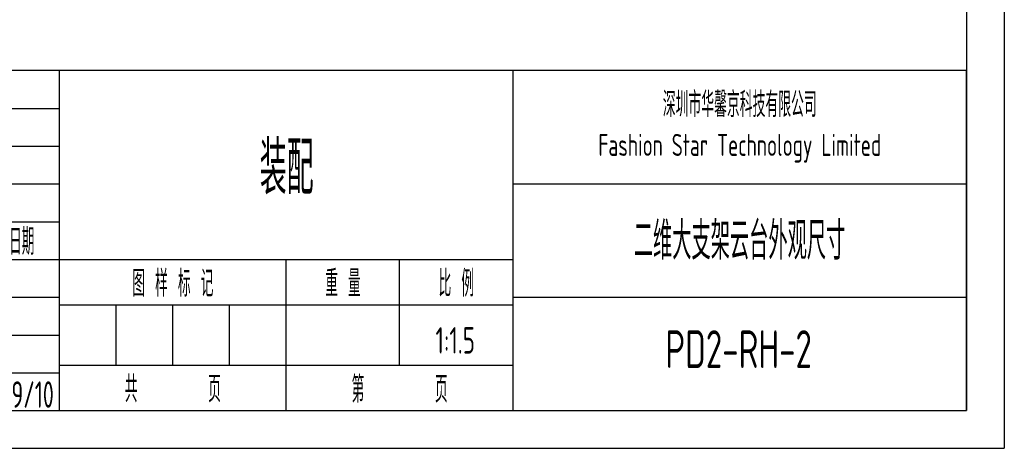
# Model space of a CAD drawing. Header units: inches. Extents: x -39 to 592, y -8 to 438.
# Tile 3 of 5: x 397 to 592, y -8 to 78. Entities that reach past the tile are written whole.
import ezdxf
from ezdxf.enums import TextEntityAlignment as Align

# ---------------------------------------------------------------- set-up
doc = ezdxf.new("R2010")
doc.units = ezdxf.units.IN
doc.header["$LTSCALE"] = 1.5
doc.header["$MEASUREMENT"] = 0
for name, color, linetype in [('1轮廓实线层', 7, 'Continuous'), ('2细线层', 4, 'Continuous'), ('6文字层', 3, 'Continuous'), ('图框层', 7, 'Continuous')]:
    doc.layers.add(name, color=color, linetype=linetype)
doc.styles.add('PC_TEXTSTYLE', font='ISOCP.SHX', dxfattribs={"width": 0.707, "bigfont": 'GBCBIG.SHX'})
doc.styles.add('PC_TEXTSTYLE4', font='ISOCP.SHX', dxfattribs={"width": 0.707, "bigfont": 'GBCBIG.SHX'})

# ---------------------------------------------------------------- blocks, each defined once
blk = doc.blocks.new('ZwmFrameMain_A3^_^无分区图框^_^landscape')
at = {"layer": '1轮廓实线层'}
for p in [(390, 287), (0, 0)]:
    blk.add_line(p, (390, 0), dxfattribs=at)
at = {"layer": '2细线层'}
for p in [(395, 292), (-25, -5)]:
    blk.add_line(p, (395, -5), dxfattribs=at)
blk = doc.blocks.new('ZwmFrameMain_标题栏1')
at = {"layer": '1轮廓实线层'}
for p, q in [((0, 45), (-180, 45)), ((-120, 0), (-120, 45)), ((0, 0), (0, 45)), ((-60, 30), (0, 30)), ((-180, 20), (-60, 20)), ((-60, 15), (0, 15)), ((-180, 0), (0, 0))]:
    blk.add_line(p, q, dxfattribs=at)
at = {"layer": '1轮廓实线层', "color": 7}
for p, q in [((-60, 0), (-60, 45)), ((-180, 25), (-120, 25))]:
    blk.add_line(p, q, dxfattribs=at)
at = {"layer": '2细线层'}
for p, q in [((-180, 40), (-120, 40)), ((-180, 35), (-120, 35)), ((-180, 30), (-120, 30)), ((-90, 0), (-90, 20)), ((-75, 6), (-75, 20)), ((-180, 15), (-120, 15)), ((-120, 14), (-60, 14)), ((-112.5, 6), (-112.5, 14)), ((-105, 6), (-105, 14)), ((-97.5, 6), (-97.5, 14)), ((-180, 10), (-120, 10)), ((-120, 6), (-60, 6)), ((-180, 5), (-120, 5))]:
    blk.add_line(p, q, dxfattribs=at)
at = {"layer": '6文字层', "style": 'PC_TEXTSTYLE', "width": 0.667}
for s, p in [(' 日期 ', (-125, 22.5)), (' 图 样 标 记 ', (-105, 17)), (' 重 量 ', (-82.5, 17)), (' 比 例 ', (-67.5, 17)), ('共       页', (-105, 3)), ('第       页', (-75, 3))]:
    blk.add_text(s, height=3.5, dxfattribs=at).set_placement(p, align=Align.MIDDLE)
at = {"layer": '6文字层', "style": 'PC_TEXTSTYLE', "flags": 8}
for tag, height, width, p, p2 in [('企业名称', 5, 3.445461, (-54.29, 34.82), (-5.27, 34.82)), ('产品名称或材料标记', 7, 1.034456, (-113.46, 28.64), (-66.42, 28.64)), ('图样名称', 5, 3.480264, (-54.79, 19.98), (-5.27, 19.98)), ('标准化', 3.5, 1.756036, (-133.83, 15.37), (-120.75, 15.37)), ('重量', 3.5, 2.448074, (-88.46, 7.54), (-76.55, 7.54)), ('比例', 3.5, 2.367734, (-73.35, 7.54), (-61.93, 7.54)), ('图样代号', 5, 3.489916, (-54.79, 5.63), (-5.52, 5.63)), ('审核', 3.5, 2.723972, (-163.99, 5.37), (-150.63, 5.37)), ('共几页', 3.5, 0.953151, (-108.58, 1.48), (-101.56, 1.48)), ('工艺', 3.5, 2.851598, (-164.21, 0.37), (-150.89, 0.37)), ('日期', 3.5, 2.733185, (-133.83, 0.37), (-120.75, 0.37))]:
    blk.add_attdef(tag, text='', height=height, dxfattribs=dict(at, width=width)).set_placement(p, p2, align=Align.FIT)
at = {"layer": '6文字层', "style": 'PC_TEXTSTYLE', "width": 9.901758, "flags": 8}
blk.add_attdef('设计', text='', height=3.5, rotation=359.5768, dxfattribs=at).set_placement((-164.23, 15.37), (-150.37, 15.27), align=Align.FIT)
at = {"layer": '6文字层', "color": 3, "style": 'PC_TEXTSTYLE', "width": 0.96618, "flags": 8}
blk.add_attdef('第几页', text='', height=3.5, dxfattribs=at).set_placement((-78.29, 1.5), (-71.16, 1.5), align=Align.FIT)
at = {"layer": '6文字层', "color": 0, "style": 'PC_TEXTSTYLE', "width": 0.715273, "flags": 8}
blk.add_attdef('图纸张数', text='', height=3.5, dxfattribs=at).set_placement((-2.66, -3.87), (4.46, -3.87), align=Align.FIT)

msp = doc.modelspace()

# ---------------------------------------------------------------- block references
at = {"layer": '图框层', "xscale": 1.5, "yscale": 1.5, "zscale": 1.5}
msp.add_blockref('ZwmFrameMain_A3^_^无分区图框^_^landscape', (0, 0), dxfattribs=at)
at = {"layer": '图框层'}
ref = msp.add_blockref('ZwmFrameMain_标题栏1', (585, 0), dxfattribs=dict(at, xscale=1.5, yscale=1.5, zscale=1.5))
ref.add_attrib('产品名称或材料标记', '装配', dxfattribs={"layer": '6文字层', "height": 10.5, "style": 'PC_TEXTSTYLE', "width": 0.707}).set_placement((450.087, 42.953), align=Align.CENTER)
ref.add_attrib('日期', '2024/9/10', dxfattribs={"layer": '6文字层', "height": 5.25, "style": 'PC_TEXTSTYLE', "width": 0.617408}).set_placement((384.248, 0.557), (403.872, 0.557), align=Align.FIT)
ref.add_attrib('图样名称', '二维大支架云台外观尺寸', dxfattribs={"layer": '6文字层', "height": 7.5, "style": 'PC_TEXTSTYLE', "width": 0.707}).set_placement((539.96, 29.966), align=Align.CENTER)
ref.add_attrib('图样代号', 'PD2-RH-2', dxfattribs={"layer": '6文字层', "height": 7.5, "style": 'PC_TEXTSTYLE', "width": 0.707}).set_placement((539.774, 8.446), align=Align.CENTER)
ref.add_attrib('比例', '1:1.5', dxfattribs={"layer": '6文字层', "height": 5.25, "style": 'PC_TEXTSTYLE', "width": 0.707}).set_placement((483.538, 11.314), align=Align.CENTER)

# ---------------------------------------------------------------- texts
at = {"layer": '6文字层', "insert": (540, 56.25), "char_height": 4.375, "width": 90, "attachment_point": 5, "style": 'PC_TEXTSTYLE4'}
msp.add_mtext('{\\H1.142857x;深圳市华馨京科技有限公司}\\P\\pxsm1,qc;Fashion Star Technology Limited', dxfattribs=at)

doc.saveas('drawing.dxf')
